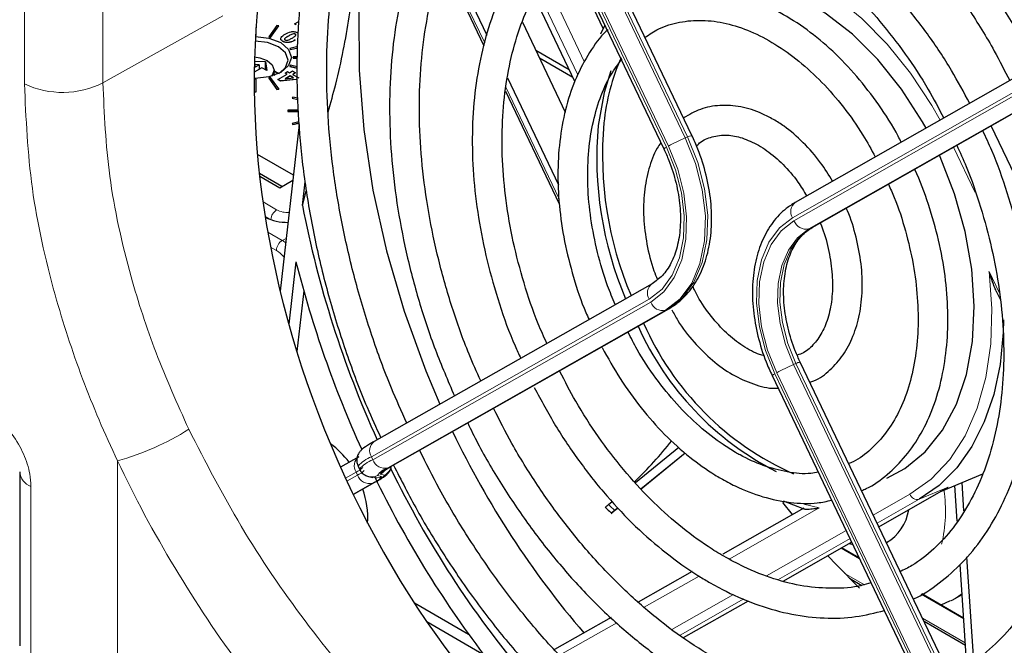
# Paper-space layout 'Blatt2' of a CAD drawing. Header units: millimetres. Extents: x 5 to 418, y 2 to 292.
# Tile 40 of 53: x 119 to 139, y 191 to 204. Entities that reach past the tile are written whole.
import ezdxf

# ---------------------------------------------------------------- set-up
doc = ezdxf.new("R2010")
doc.units = ezdxf.units.MM

psp = doc.layouts.new('Blatt2')

# ---------------------------------------------------------------- linework, layer by layer
at = {"color": 7, "linetype": 'Continuous', "lineweight": 18}
for p, q in [((119.067, 202.232), (119.067, 216.292)), ((120.649, 216.313), (120.649, 202.252)), ((128.152, 209.995), (132.382, 201.144)), ((132.429, 201.163), (128.187, 210.039)), ((127.776, 209.809), (132.006, 200.959)), ((132.044, 200.98), (127.813, 209.831)), ((127.514, 204.787), (128.341, 203.057)), ((129.55, 204.355), (130.355, 202.672)), ((130.218, 202.414), (129.399, 204.126)), ((123.068, 203.6), (120.649, 202.252)), ((124.386, 203.196), (124.386, 203.194)), ((124.523, 203.117), (124.523, 203.114)), ((140.143, 202.713), (134.545, 199.536)), ((134.574, 199.476), (140.172, 202.653)), ((140.455, 202.48), (134.875, 199.313)), ((134.922, 199.333), (140.457, 202.474)), ((128.768, 202.164), (129.841, 199.92)), ((132.429, 201.163), (132.382, 201.144)), ((138.228, 200.046), (137.791, 200.96)), ((123.875, 199.853), (124.149, 199.695)), ((123.999, 199.512), (123.92, 199.558)), ((123.972, 199.247), (124.262, 199.08)), ((134.922, 199.333), (134.875, 199.313)), ((124.262, 199.08), (124.341, 199.121)), ((124.144, 198.876), (124.028, 198.942)), ((138.508, 198.451), (138.716, 198.016)), ((131.657, 197.897), (126.06, 194.72)), ((126.088, 194.66), (131.686, 197.837)), ((131.988, 197.674), (126.39, 194.497)), ((126.421, 194.507), (132.034, 197.694)), ((132.034, 197.694), (131.988, 197.674)), ((134.611, 196.597), (134.564, 196.578)), ((134.564, 196.578), (138.794, 187.727)), ((138.853, 187.722), (134.611, 196.597)), ((134.188, 196.393), (138.418, 187.542)), ((138.456, 187.563), (134.226, 196.414)), ((120.943, 194.64), (120.943, 189.734)), ((126.06, 194.72), (126.088, 194.66)), ((125.749, 194.411), (125.537, 194.291)), ((125.565, 194.231), (125.778, 194.351)), ((125.778, 194.351), (125.749, 194.411)), ((126.179, 194.344), (126.264, 194.323)), ((126.321, 194.352), (126.236, 194.373)), ((119.198, 194.126), (119.198, 190.616)), ((126.079, 194.189), (125.69, 193.968)), ((125.708, 193.971), (126.11, 194.199)), ((137.682, 194.106), (137.099, 193.864)), ((125.708, 193.971), (125.691, 193.964)), ((125.693, 193.961), (125.708, 193.971)), ((136.172, 193.547), (136.91, 193.966)), ((137.099, 193.864), (136.25, 193.382)), ((135.081, 193.691), (133.266, 192.661)), ((134.769, 193.764), (135.081, 193.691)), ((134.018, 192.324), (135.625, 193.236)), ((135.703, 193.072), (134.246, 192.245)), ((135.896, 192.668), (135.525, 192.882)), ((132.66, 192.317), (131.558, 191.691)), ((135.588, 192.38), (135.995, 192.145)), ((132.115, 191.244), (133.355, 191.948)), ((133.566, 191.859), (132.277, 191.128)), ((137.994, 191.456), (137.135, 191.953)), ((137.164, 191.47), (138.026, 190.972)), ((131.005, 191.377), (129.851, 190.723))]:
    psp.add_line(p, q, dxfattribs=at)
at = {"color": 7, "linetype": 'Continuous', "lineweight": 25}
for p, q in [((132.518, 201.192), (128.276, 210.068)), ((127.722, 209.772), (131.952, 200.921)), ((127.568, 204.928), (128.386, 203.215)), ((130.732, 203.346), (129.988, 204.902)), ((127.497, 204.73), (128.325, 202.998)), ((130.161, 202.28), (129.339, 204.001)), ((123.734, 203.209), (123.734, 203.368)), ((124.154, 203.411), (123.989, 203.18)), ((124.026, 203.171), (124.191, 203.402)), ((124.026, 203.168), (124.191, 203.399)), ((124.191, 203.402), (124.154, 203.411)), ((124.191, 203.402), (124.191, 203.399)), ((124.511, 203.442), (124.596, 203.491)), ((124.543, 203.423), (124.511, 203.442)), ((124.511, 203.442), (124.511, 203.439)), ((124.543, 203.421), (124.511, 203.439)), ((124.543, 203.423), (124.543, 203.421)), ((129.1, 203.477), (129.966, 201.665)), ((130.68, 203.238), (130.763, 203.408)), ((123.723, 203.209), (123.734, 203.209)), ((123.723, 203.206), (123.734, 203.206)), ((123.734, 203.209), (123.734, 203.206)), ((123.989, 203.18), (123.989, 203.177)), ((123.989, 203.18), (124.026, 203.171)), ((123.989, 203.177), (124.026, 203.168)), ((124.026, 203.171), (124.026, 203.168)), ((124.526, 203.235), (124.526, 203.232)), ((124.273, 203.089), (124.273, 203.086)), ((124.574, 202.985), (124.414, 202.946)), ((140.195, 203.021), (134.6, 199.845)), ((124.414, 202.946), (124.43, 202.925)), ((124.414, 202.946), (124.414, 202.944)), ((124.414, 202.944), (124.43, 202.922)), ((124.43, 202.925), (124.574, 202.96)), ((124.43, 202.922), (124.574, 202.957)), ((124.43, 202.925), (124.43, 202.922)), ((124.48, 202.778), (124.48, 202.755)), ((124.57, 202.778), (124.48, 202.778)), ((129.37, 202.912), (130.045, 202.522)), ((123.712, 202.639), (123.7, 202.646)), ((123.7, 202.632), (123.712, 202.639)), ((123.701, 202.692), (123.924, 202.68)), ((123.712, 202.639), (123.712, 202.571)), ((123.794, 202.619), (123.712, 202.623)), ((123.712, 202.571), (123.794, 202.619)), ((123.794, 202.619), (123.794, 202.523)), ((123.924, 202.68), (123.952, 202.5)), ((123.924, 202.53), (123.924, 202.68)), ((124.43, 202.608), (124.414, 202.586)), ((124.414, 202.586), (124.414, 202.584)), ((124.414, 202.586), (124.565, 202.55)), ((124.414, 202.584), (124.564, 202.548)), ((124.565, 202.575), (124.43, 202.608)), ((124.48, 202.755), (124.569, 202.755)), ((124.48, 202.755), (124.48, 202.752)), ((124.48, 202.752), (124.569, 202.752)), ((129.445, 202.755), (130.12, 202.366)), ((123.853, 202.557), (123.697, 202.467)), ((123.952, 202.5), (123.853, 202.557)), ((123.936, 202.537), (123.912, 202.523)), ((123.941, 202.507), (123.936, 202.537)), ((124.096, 202.402), (124.096, 202.51)), ((124.19, 202.44), (124.096, 202.473)), ((124.126, 202.414), (124.096, 202.431)), ((124.096, 202.417), (124.112, 202.408)), ((124.176, 202.322), (124.36, 202.428)), ((124.322, 202.451), (124.371, 202.479)), ((124.36, 202.428), (124.322, 202.451)), ((124.322, 202.451), (124.322, 202.448)), ((124.357, 202.427), (124.322, 202.448)), ((124.421, 202.393), (124.322, 202.336)), ((124.421, 202.39), (124.328, 202.337)), ((124.371, 202.479), (124.41, 202.457)), ((124.41, 202.457), (124.471, 202.493)), ((124.49, 202.353), (124.421, 202.393)), ((124.421, 202.393), (124.421, 202.39)), ((124.486, 202.353), (124.421, 202.39)), ((124.471, 202.493), (124.532, 202.457)), ((124.532, 202.457), (124.471, 202.422)), ((124.471, 202.422), (124.593, 202.351)), ((124.532, 202.454), (124.473, 202.42)), ((124.532, 202.457), (124.532, 202.454)), ((134.939, 199.341), (140.458, 202.473)), ((123.734, 202.324), (123.697, 202.324)), ((123.734, 202.074), (123.734, 202.324)), ((124.026, 202.362), (123.989, 202.353)), ((123.989, 202.353), (124.154, 202.122)), ((123.989, 202.353), (123.989, 202.35)), ((123.989, 202.35), (124.154, 202.119)), ((124.191, 202.131), (124.026, 202.362)), ((124.229, 202.292), (124.176, 202.322)), ((124.176, 202.322), (124.176, 202.32)), ((124.229, 202.289), (124.176, 202.32)), ((124.544, 202.323), (124.229, 202.292)), ((124.544, 202.32), (124.229, 202.289)), ((124.229, 202.292), (124.229, 202.289)), ((124.322, 202.336), (124.49, 202.353)), ((124.544, 202.323), (124.544, 202.32)), ((128.799, 202.352), (129.829, 200.196)), ((123.698, 202.074), (123.734, 202.074)), ((123.698, 202.071), (123.734, 202.071)), ((123.734, 202.074), (123.734, 202.071)), ((124.154, 202.122), (124.191, 202.131)), ((124.154, 202.119), (124.191, 202.128)), ((124.154, 202.122), (124.154, 202.119)), ((124.191, 202.131), (124.191, 202.128)), ((128.76, 202.087), (129.845, 199.817)), ((124.475, 201.967), (124.459, 201.946)), ((124.459, 201.946), (124.577, 201.918)), ((124.459, 201.946), (124.459, 201.943)), ((124.459, 201.943), (124.577, 201.915)), ((124.576, 201.943), (124.475, 201.967)), ((124.376, 201.703), (124.376, 201.68)), ((124.588, 201.703), (124.376, 201.703)), ((124.376, 201.68), (124.376, 201.677)), ((124.376, 201.68), (124.589, 201.68)), ((124.376, 201.677), (124.589, 201.677)), ((124.602, 201.411), (124.221, 198.06)), ((124.599, 201.47), (124.459, 201.437)), ((124.459, 201.437), (124.475, 201.416)), ((124.459, 201.437), (124.459, 201.434)), ((124.459, 201.434), (124.475, 201.413)), ((124.475, 201.416), (124.6, 201.446)), ((124.475, 201.413), (124.6, 201.443)), ((124.475, 201.416), (124.475, 201.413)), ((140.372, 197.568), (138.546, 201.388)), ((124.486, 200.393), (123.764, 200.81)), ((124.256, 200.165), (123.802, 200.427)), ((123.808, 200.376), (124.215, 200.141)), ((124.215, 200.141), (124.474, 200.291)), ((124.668, 199.782), (124.722, 200.261)), ((124.668, 199.782), (124.747, 200.071)), ((134.922, 199.333), (134.939, 199.341)), ((124.539, 198.649), (124.395, 197.389)), ((124.695, 198.064), (124.556, 196.844)), ((131.713, 198.206), (126.115, 195.029)), ((138.65, 198.059), (138.727, 197.898)), ((126.438, 194.516), (132.051, 197.702)), ((132.051, 197.702), (132.034, 197.694)), ((138.942, 187.75), (134.7, 196.626)), ((134.134, 196.355), (138.364, 187.504)), ((131.379, 194.2), (132.254, 194.914)), ((125.804, 194.721), (125.436, 194.512)), ((131.491, 194.077), (132.38, 194.801)), ((131.493, 194.075), (132.382, 194.799)), ((125.79, 194.532), (125.819, 194.472)), ((126.438, 194.516), (126.421, 194.507)), ((118.972, 194.415), (118.972, 190.91)), ((125.999, 194.325), (126.084, 194.304)), ((137.545, 194.028), (138.381, 194.375)), ((125.725, 193.979), (126.127, 194.207)), ((126.127, 194.207), (126.11, 194.199)), ((136.283, 193.312), (137.682, 194.106)), ((137.865, 193.425), (137.818, 194.142)), ((137.999, 193.629), (137.961, 194.201)), ((125.725, 193.979), (125.708, 193.971)), ((130.836, 193.758), (130.911, 193.819)), ((130.958, 193.642), (131.026, 193.697)), ((130.959, 193.639), (131.028, 193.695)), ((134.77, 193.688), (133.137, 192.761)), ((134.542, 193.559), (134.352, 193.8)), ((134.359, 193.832), (134.775, 193.675)), ((134.356, 192.219), (135.736, 193.002)), ((135.886, 192.689), (135.539, 192.89)), ((135.693, 192.977), (135.758, 192.957)), ((138.198, 190.604), (138.059, 192.707)), ((138.057, 190.506), (137.922, 192.554)), ((132.522, 192.412), (131.437, 191.796)), ((135.693, 192.274), (135.943, 192.13)), ((137.993, 191.473), (137.148, 191.961)), ((137.775, 191.84), (137.962, 191.948)), ((126.924, 191.777), (128.018, 191.146)), ((132.346, 191.078), (133.656, 191.821)), ((137.537, 191.736), (137.727, 191.827)), ((137.744, 191.823), (137.775, 191.84)), ((130.888, 191.485), (129.748, 190.838)), ((127.176, 191.4), (128.318, 190.741)), ((137.194, 191.407), (138.029, 190.925))]:
    psp.add_line(p, q, dxfattribs=at)
at = {"color": 7, "linetype": 'Continuous', "lineweight": 25, "flags": 128}
for points in [[(126.382, 207.063), (126.329, 206.897), (126.066, 205.883), (125.891, 204.807), (125.805, 203.679), (125.809, 202.509), (125.904, 201.31), (126.088, 200.093), (126.36, 198.87), (126.716, 197.652), (127.153, 196.453), (127.438, 195.78)], [(137.234, 201.34), (137.161, 201.47), (136.74, 202.128), (136.266, 202.72), (135.75, 203.235), (135.205, 203.659), (134.641, 203.984), (134.072, 204.203), (133.51, 204.311), (132.968, 204.305), (132.458, 204.185), (132.355, 204.145)], [(123.722, 203.187), (123.994, 203.155), (124.232, 203.063), (124.391, 202.926), (124.447, 202.764), (124.391, 202.602), (124.232, 202.464), (123.994, 202.372), (123.714, 202.34), (123.697, 202.34)], [(124.207, 202.45), (124.328, 202.561), (124.379, 202.708), (124.328, 202.855), (124.184, 202.98), (123.968, 203.063), (123.717, 203.092)], [(123.704, 202.776), (123.808, 202.759), (123.959, 202.7), (124.061, 202.613), (124.096, 202.51), (124.061, 202.407), (124.043, 202.385)], [(124.096, 202.496), (124.176, 202.457), (124.197, 202.444)], [(130.884, 202.495), (130.749, 202.06), (130.628, 201.396)], [(136.444, 194.293), (136.807, 194.484), (137.22, 194.82), (137.569, 195.255), (137.848, 195.778), (138.05, 196.379), (138.171, 197.042), (138.207, 197.754), (138.158, 198.499), (138.025, 199.26), (137.811, 200.02), (137.521, 200.763), (137.505, 200.797)], [(138.799, 197.477), (138.791, 197.223), (138.727, 196.579), (138.598, 195.977), (138.408, 195.424), (138.158, 194.929), (137.854, 194.5), (137.499, 194.143), (137.099, 193.864)], [(135.894, 192.077), (135.428, 192.546), (135.256, 192.729)]]:
    psp.add_lwpolyline(points, dxfattribs=at)
at = {"color": 7, "linetype": 'Continuous', "lineweight": 18, "flags": 128}
for points in [[(137.52, 201.502), (137.351, 201.8), (136.925, 202.447), (136.453, 203.035), (135.943, 203.552), (135.404, 203.989), (134.847, 204.338), (134.281, 204.592), (133.718, 204.748)], [(132.382, 201.144), (132.589, 200.628), (132.726, 200.097), (132.788, 199.571), (132.772, 199.07), (132.679, 198.614), (132.513, 198.219), (132.279, 197.902), (131.988, 197.674)], [(132.034, 197.694), (132.326, 197.921), (132.559, 198.239), (132.726, 198.633), (132.819, 199.089), (132.835, 199.59), (132.773, 200.116), (132.636, 200.647), (132.429, 201.163)], [(132.006, 200.959), (132.188, 200.503), (132.309, 200.035), (132.364, 199.571), (132.35, 199.129), (132.268, 198.726), (132.121, 198.378), (131.915, 198.098), (131.657, 197.897)], [(131.686, 197.837), (131.95, 198.043), (132.162, 198.331), (132.313, 198.688), (132.397, 199.101), (132.411, 199.555), (132.355, 200.032), (132.231, 200.513), (132.044, 200.98)], [(134.545, 199.536), (134.281, 199.33), (134.07, 199.042), (133.919, 198.685), (133.835, 198.271), (133.82, 197.818), (133.876, 197.341), (134, 196.86), (134.188, 196.393)], [(134.226, 196.414), (134.043, 196.869), (133.922, 197.338), (133.868, 197.802), (133.882, 198.244), (133.964, 198.647), (134.111, 198.995), (134.317, 199.275), (134.574, 199.476)], [(134.875, 199.313), (134.646, 199.134), (134.461, 198.884), (134.33, 198.573), (134.257, 198.213), (134.244, 197.818), (134.293, 197.403), (134.401, 196.985), (134.564, 196.578)], [(134.611, 196.597), (134.448, 197.004), (134.34, 197.423), (134.291, 197.837), (134.304, 198.232), (134.377, 198.592), (134.508, 198.903), (134.692, 199.153), (134.922, 199.333)], [(136.91, 193.966), (137.337, 194.27), (137.711, 194.666), (138.022, 195.145), (138.267, 195.7), (138.441, 196.32), (138.54, 196.994), (138.562, 197.708), (138.508, 198.451)], [(137.775, 191.84), (137.859, 191.893), (137.961, 191.97)]]:
    psp.add_lwpolyline(points, dxfattribs=at)
at = {"color": 7, "linetype": 'Continuous', "lineweight": 25}
for centre, radius, start, end in [((135.068, 201.014), 4.345, 156.3313, 174.3144), ((137.859, 200.749), 7.26, 174.8814, 203.0694), ((137.972, 200.797), 7.257, 174.8783, 202.9549), ((145.511, 203.84), 21.235, 191.0166, 204.4135), ((124.361, 200.413), 0.97, 243.0055, 270.9821), ((146.148, 204.097), 22.285, 194.1496, 204.4616), ((136.965, 199.831), 6.063, 204.1441, 243.0285), ((136.979, 199.803), 5.939, 203.7325, 246.0086), ((144.301, 203.177), 18.411, 205.5762, 220.6884), ((125.516, 200.293), 8.43, 313.9028, 321.4718), ((124.345, 193.703), 1.555, 35.6879, 55.1412), ((144.617, 203.306), 20.198, 205.9194, 220.0042), ((145.325, 203.643), 21.347, 205.8735, 217.187), ((124.196, 193.483), 1.789, 356.9125, 19.1634), ((135.965, 193.796), 0.932, 300.4032, 351.2104)]:
    psp.add_arc(centre, radius, start, end, dxfattribs=at)
at = {"color": 7, "linetype": 'Continuous', "lineweight": 18}
for centre, radius, start, end in [((119.837, 203.874), 1.814, 244.8818, 296.598), ((132.547, 200.949), 0.245, 96.9849, 118.9633), ((133.778, 197.825), 3.6, 112.8066, 118.7956), ((132.055, 200.83), 0.138, 111.0686, 138.612), ((134.741, 199.661), 0.232, 127.2474, 212.5592), ((124.289, 199.478), 0.258, 122.7413, 175.1483), ((124.375, 200.127), 0.487, 242.4291, 272.9795), ((134.815, 199.562), 0.256, 199.6371, 283.6686), ((124.4, 198.864), 0.256, 122.6055, 177.3945), ((131.853, 198.022), 0.232, 127.2474, 212.5592), ((131.927, 197.923), 0.256, 199.6371, 283.6686), ((134.716, 196.424), 0.203, 94.6747, 121.2735), ((135.96, 193.26), 3.6, 112.8066, 118.7956), ((134.237, 196.264), 0.138, 111.0686, 138.612), ((119.528, 199.779), 5.33, 285.3953, 302.331), ((126.255, 194.844), 0.232, 127.2474, 212.5592), ((125.944, 194.536), 0.232, 127.2474, 212.5592), ((126.308, 194.076), 0.69, 111.075, 138.6012), ((126.336, 194.016), 0.69, 111.0737, 138.6033), ((126.329, 194.746), 0.256, 199.6371, 283.6686), ((125.625, 194.733), 0.345, 291.0686, 318.612), ((125.6, 194.761), 0.447, 293.477, 314.3606), ((126.51, 194.109), 0.406, 107.2672, 144.6853), ((126.526, 194.168), 0.355, 107.2672, 144.6853), ((126.12, 194.613), 0.267, 295.8174, 321.0343), ((126.204, 194.593), 0.267, 295.8436, 346.5882), ((119.308, 194.444), 0.337, 184.6648, 250.9755), ((126.019, 194.437), 0.256, 199.6371, 283.6686), ((126.064, 194.582), 0.265, 255.5979, 295.8263), ((125.974, 194.528), 0.355, 287.2672, 324.6853), ((126.148, 194.561), 0.265, 255.9611, 295.8262), ((125.989, 194.587), 0.406, 287.2672, 324.6853), ((134.894, 193.62), 2.734, 346.1031, 9.0251), ((137.061, 194.02), 0.16, 199.6371, 283.6686)]:
    psp.add_arc(centre, radius, start, end, dxfattribs=at)
at = {"color": 7, "linetype": 'Continuous', "lineweight": 25}
for centre, major_axis, start_param, end_param in [((132.648, 198.195), (-5.084, 12.639), 4.222886, 5.739269), ((133.241, 198.518), (-5.017, 12.472), 0.077873, 3.215651)]:
    psp.add_ellipse(centre, major_axis=major_axis, ratio=0.65101, start_param=start_param, end_param=end_param, dxfattribs=at)
at = {"color": 7, "linetype": 'Continuous', "lineweight": 18}
for centre, major_axis, ratio, start_param, end_param in [((124.262, 198.535), (-0.327, 0.581), 0.569789, 5.353716, 5.503564), ((124.144, 198.467), (-0.251, 0.433), 0.577381, 5.044294, 5.496497), ((136.244, 199.881), (-9.045, 9.076), 0.636765, 1.611327, 1.624477)]:
    psp.add_ellipse(centre, major_axis=major_axis, ratio=ratio, start_param=start_param, end_param=end_param, dxfattribs=at)
at = {"color": 7, "linetype": 'Continuous', "lineweight": 25}
for points, knots in [([(127.639, 210.013), (127.547, 209.948), (127.244, 209.733), (126.784, 209.273), (126.263, 208.641), (125.808, 207.924), (125.417, 207.133), (125.096, 206.273), (124.846, 205.353), (124.671, 204.379), (124.57, 203.361), (124.546, 202.306), (124.598, 201.223), (124.726, 200.123), (124.928, 199.012), (125.202, 197.902), (125.549, 196.801), (125.897, 195.864), (126.153, 195.309), (126.248, 195.105)], [0, 0, 0, 0, 0.026735, 0.088474, 0.150382, 0.212487, 0.274781, 0.337227, 0.399781, 0.462402, 0.525057, 0.587722, 0.650381, 0.713028, 0.775663, 0.838286, 0.900902, 0.963513, 1, 1, 1, 1]), ([(126.771, 195.401), (126.665, 195.635), (126.404, 196.212), (126.059, 197.163), (125.732, 198.238), (125.477, 199.321), (125.292, 200.4), (125.182, 201.465), (125.145, 202.509), (125.183, 203.521), (125.294, 204.493), (125.478, 205.416), (125.732, 206.283), (126.054, 207.085), (126.44, 207.818), (126.89, 208.472), (127.366, 209.024), (127.716, 209.314), (127.877, 209.447)], [0, 0, 0, 0, 0.0438408, 0.1082603, 0.1726737, 0.237075, 0.301459, 0.3658213, 0.4301589, 0.494471, 0.5587605, 0.6230361, 0.6873097, 0.7516038, 0.8159561, 0.8804183, 0.9450535, 1, 1, 1, 1]), ([(139.448, 202.597), (139.44, 202.614), (139.285, 202.942), (138.929, 203.548), (138.381, 204.4), (137.778, 205.192), (137.134, 205.921), (136.453, 206.577), (135.744, 207.155), (135.013, 207.646), (134.267, 208.047), (133.514, 208.352), (132.762, 208.557), (132.021, 208.661), (131.298, 208.661), (130.6, 208.561), (129.942, 208.352), (129.495, 208.16), (129.284, 208.014), (129.264, 207.999)], [0, 0, 0, 0, 0.00359, 0.069749, 0.135925, 0.202126, 0.268358, 0.334625, 0.400927, 0.467255, 0.533579, 0.599855, 0.666016, 0.731981, 0.797673, 0.863048, 0.928132, 0.993033, 1, 1, 1, 1]), ([(129.525, 207.453), (129.557, 207.475), (129.764, 207.623), (130.191, 207.805), (130.804, 207.991), (131.455, 208.069), (132.131, 208.049), (132.826, 207.927), (133.529, 207.708), (134.236, 207.393), (134.936, 206.985), (135.625, 206.489), (136.293, 205.911), (136.933, 205.255), (137.539, 204.53), (138.101, 203.742), (138.566, 202.995), (138.819, 202.498), (138.92, 202.297)], [0, 0, 0, 0, 0.012152, 0.080248, 0.14862, 0.216957, 0.285002, 0.352661, 0.419971, 0.487026, 0.553923, 0.62074, 0.68753, 0.754315, 0.821114, 0.887933, 0.954773, 1, 1, 1, 1]), ([(128.742, 207.638), (128.568, 207.486), (128.218, 207.18), (127.761, 206.61), (127.359, 205.963), (127.025, 205.241), (126.761, 204.453), (126.569, 203.607), (126.453, 202.712), (126.413, 201.778), (126.449, 200.815), (126.562, 199.833), (126.748, 198.842), (127.008, 197.853), (127.331, 196.881), (127.6, 196.256), (127.732, 195.947)], [0, 0, 0, 0, 0.069008, 0.139879, 0.211062, 0.282543, 0.354259, 0.426132, 0.498093, 0.57009, 0.642085, 0.714063, 0.786023, 0.857965, 0.929897, 1, 1, 1, 1]), ([(128.263, 196.248), (128.182, 196.428), (127.963, 196.912), (127.677, 197.729), (127.402, 198.684), (127.201, 199.643), (127.071, 200.593), (127.016, 201.525), (127.034, 202.427), (127.126, 203.29), (127.29, 204.105), (127.523, 204.862), (127.823, 205.553), (128.187, 206.17), (128.581, 206.686), (128.877, 206.952), (129.011, 207.074)], [0, 0, 0, 0, 0.044057, 0.118628, 0.193186, 0.267722, 0.342225, 0.416688, 0.491107, 0.565486, 0.639838, 0.714185, 0.788569, 0.863063, 0.937774, 1, 1, 1, 1]), ([(125.187, 201.669), (125.24, 201.855), (125.423, 202.5), (125.623, 203.587), (125.813, 204.929), (125.898, 205.952), (125.894, 206.51), (125.893, 206.645)], [0, 0, 0, 0, 0.107022, 0.372432, 0.639688, 0.91294, 1, 1, 1, 1]), ([(138.115, 201.84), (137.996, 202.062), (137.736, 202.55), (137.268, 203.248), (136.732, 203.934), (136.152, 204.551), (135.54, 205.093), (134.901, 205.552), (134.246, 205.922), (133.581, 206.195), (132.918, 206.369), (132.265, 206.44), (131.632, 206.408), (131.033, 206.268), (130.576, 206.094), (130.339, 205.936), (130.272, 205.891)], [0, 0, 0, 0, 0.063466, 0.139351, 0.215281, 0.291268, 0.367317, 0.443423, 0.519549, 0.595612, 0.671491, 0.747032, 0.822093, 0.896626, 0.970742, 1, 1, 1, 1]), ([(130.529, 205.352), (130.547, 205.366), (130.714, 205.493), (131.074, 205.645), (131.605, 205.797), (132.174, 205.841), (132.767, 205.786), (133.373, 205.631), (133.985, 205.38), (134.593, 205.036), (135.19, 204.604), (135.765, 204.089), (136.313, 203.5), (136.821, 202.842), (137.253, 202.188), (137.489, 201.738), (137.591, 201.543)], [0, 0, 0, 0, 0.009606, 0.088265, 0.16748, 0.246613, 0.325159, 0.403021, 0.480346, 0.557343, 0.634181, 0.710968, 0.78775, 0.864559, 0.941403, 1, 1, 1, 1]), ([(129.759, 205.51), (129.67, 205.434), (129.425, 205.222), (129.085, 204.781), (128.74, 204.202), (128.465, 203.547), (128.262, 202.829), (128.133, 202.059), (128.08, 201.246), (128.104, 200.402), (128.205, 199.539), (128.379, 198.668), (128.629, 197.803), (128.861, 197.144), (129.029, 196.788), (129.068, 196.705)], [0, 0, 0, 0, 0.046457, 0.12946, 0.21298, 0.297003, 0.381404, 0.466037, 0.550778, 0.635539, 0.720278, 0.804988, 0.889671, 0.974341, 1, 1, 1, 1]), ([(129.594, 197.004), (129.534, 197.136), (129.356, 197.532), (129.126, 198.221), (128.906, 199.052), (128.761, 199.883), (128.688, 200.699), (128.689, 201.489), (128.763, 202.241), (128.908, 202.943), (129.121, 203.587), (129.401, 204.159), (129.703, 204.619), (129.933, 204.848), (130.029, 204.945)], [0, 0, 0, 0, 0.0445555, 0.1338436, 0.2231051, 0.3123173, 0.401462, 0.4905271, 0.5795128, 0.6684419, 0.7573588, 0.8463529, 0.9355923, 1, 1, 1, 1]), ([(136.735, 201.057), (136.715, 201.098), (136.585, 201.364), (136.286, 201.815), (135.846, 202.394), (135.359, 202.902), (134.84, 203.334), (134.296, 203.68), (133.739, 203.932), (133.179, 204.083), (132.63, 204.13), (132.105, 204.069), (131.653, 203.93), (131.4, 203.772), (131.293, 203.704)], [0, 0, 0, 0, 0.016638, 0.108721, 0.200891, 0.293185, 0.38562, 0.478172, 0.570694, 0.662917, 0.754464, 0.844996, 0.934485, 1, 1, 1, 1]), ([(131.572, 203.17), (131.663, 203.23), (131.877, 203.373), (132.264, 203.488), (132.72, 203.529), (133.202, 203.465), (133.697, 203.303), (134.191, 203.046), (134.676, 202.701), (135.142, 202.274), (135.575, 201.773), (135.939, 201.265), (136.131, 200.91), (136.212, 200.76)], [0, 0, 0, 0, 0.0714975, 0.1696166, 0.2682157, 0.3654624, 0.4611262, 0.5557497, 0.6498879, 0.7438826, 0.8378638, 0.9319065, 1, 1, 1, 1]), ([(124.273, 203.089), (124.258, 203.1), (124.236, 203.117), (124.231, 203.146), (124.244, 203.187), (124.287, 203.213), (124.321, 203.234)], [0, 0, 0, 0, 0.249123, 0.374778, 0.500308, 1, 1, 1, 1]), ([(124.386, 203.196), (124.366, 203.185), (124.337, 203.167), (124.309, 203.143), (124.306, 203.126), (124.315, 203.119), (124.319, 203.116)], [0, 0, 0, 0, 0.502031, 0.751264, 0.875969, 1, 1, 1, 1]), ([(124.386, 203.194), (124.367, 203.182), (124.339, 203.165), (124.309, 203.144), (124.309, 203.135), (124.309, 203.135)], [0, 0, 0, 0, 0.663739, 0.993252, 1, 1, 1, 1]), ([(124.321, 203.234), (124.357, 203.254), (124.402, 203.279), (124.474, 203.286), (124.523, 203.283), (124.552, 203.27), (124.571, 203.262)], [0, 0, 0, 0, 0.4997, 0.625239, 0.750888, 1, 1, 1, 1]), ([(124.526, 203.235), (124.52, 203.237), (124.508, 203.242), (124.478, 203.241), (124.436, 203.225), (124.406, 203.208), (124.386, 203.196)], [0, 0, 0, 0, 0.124043, 0.248741, 0.497969, 1, 1, 1, 1]), ([(124.526, 203.232), (124.52, 203.235), (124.508, 203.24), (124.478, 203.238), (124.436, 203.222), (124.406, 203.205), (124.386, 203.194)], [0, 0, 0, 0, 0.124043, 0.248741, 0.497969, 1, 1, 1, 1]), ([(124.459, 203.154), (124.479, 203.166), (124.508, 203.183), (124.536, 203.208), (124.538, 203.225), (124.53, 203.232), (124.526, 203.235)], [0, 0, 0, 0, 0.502065, 0.751302, 0.876019, 1, 1, 1, 1]), ([(124.535, 203.21), (124.536, 203.214), (124.538, 203.222), (124.53, 203.229), (124.526, 203.232)], [0, 0, 0, 0, 0.487492, 1, 1, 1, 1]), ([(130.826, 203.326), (130.813, 203.315), (130.669, 203.189), (130.448, 202.869), (130.175, 202.37), (129.978, 201.793), (129.853, 201.163), (129.804, 200.487), (129.834, 199.781), (129.939, 199.058), (130.123, 198.337), (130.295, 197.807), (130.423, 197.534), (130.445, 197.487)], [0, 0, 0, 0, 0.010171, 0.115231, 0.221359, 0.328525, 0.436409, 0.544658, 0.653006, 0.761319, 0.869576, 0.977798, 1, 1, 1, 1]), ([(124.273, 203.086), (124.257, 203.098), (124.238, 203.111), (124.235, 203.128), (124.235, 203.13)], [0, 0, 0, 0, 0.831427, 1, 1, 1, 1]), ([(124.523, 203.117), (124.487, 203.097), (124.442, 203.072), (124.37, 203.065), (124.322, 203.068), (124.293, 203.081), (124.273, 203.089)], [0, 0, 0, 0, 0.499665, 0.625209, 0.750865, 1, 1, 1, 1]), ([(124.523, 203.114), (124.487, 203.094), (124.442, 203.069), (124.37, 203.062), (124.322, 203.065), (124.293, 203.078), (124.273, 203.086)], [0, 0, 0, 0, 0.499665, 0.625209, 0.750865, 1, 1, 1, 1]), ([(124.319, 203.116), (124.325, 203.113), (124.337, 203.108), (124.366, 203.11), (124.408, 203.126), (124.439, 203.143), (124.459, 203.154)], [0, 0, 0, 0, 0.123975, 0.24873, 0.497985, 1, 1, 1, 1]), ([(130.973, 197.786), (130.919, 197.912), (130.773, 198.255), (130.606, 198.839), (130.47, 199.517), (130.409, 200.182), (130.421, 200.818), (130.504, 201.412), (130.657, 201.948), (130.857, 202.4), (131.031, 202.632), (131.11, 202.739)], [0, 0, 0, 0, 0.068722, 0.187832, 0.30684, 0.425686, 0.544332, 0.662777, 0.781112, 0.89949, 1, 1, 1, 1]), ([(137.984, 189.755), (137.989, 189.758), (138.205, 189.851), (138.592, 190.122), (139.132, 190.573), (139.61, 191.121), (140.029, 191.748), (140.382, 192.45), (140.666, 193.221), (140.877, 194.052), (141.014, 194.934), (141.075, 195.859), (141.06, 196.814), (140.968, 197.792), (140.802, 198.782), (140.563, 199.773), (140.249, 200.754), (139.962, 201.516), (139.76, 201.936), (139.707, 202.047)], [0, 0, 0, 0, 0.00177, 0.065819, 0.129913, 0.1942, 0.258762, 0.323603, 0.388676, 0.453911, 0.519242, 0.584616, 0.649996, 0.715364, 0.780715, 0.846049, 0.911371, 0.976688, 1, 1, 1, 1]), ([(134.158, 201.516), (134.083, 201.556), (133.869, 201.671), (133.505, 201.784), (133.083, 201.814), (132.685, 201.741), (132.459, 201.61), (132.349, 201.545)], [0, 0, 0, 0, 0.122171, 0.348989, 0.573568, 0.792469, 1, 1, 1, 1]), ([(139.184, 201.75), (139.282, 201.533), (139.518, 201.011), (139.819, 200.155), (140.092, 199.2), (140.293, 198.242), (140.422, 197.292), (140.476, 196.36), (140.457, 195.458), (140.364, 194.595), (140.2, 193.782), (139.965, 193.026), (139.665, 192.335), (139.301, 191.718), (138.878, 191.177), (138.398, 190.728), (138.009, 190.437), (137.769, 190.327), (137.721, 190.305)], [0, 0, 0, 0, 0.047745, 0.114528, 0.181301, 0.248052, 0.314775, 0.381461, 0.448109, 0.514721, 0.581308, 0.647891, 0.714508, 0.781225, 0.848136, 0.915353, 0.982965, 1, 1, 1, 1]), ([(135.352, 200.272), (135.274, 200.399), (135.099, 200.684), (134.766, 201.059), (134.44, 201.342), (134.23, 201.471), (134.158, 201.516)], [0, 0, 0, 0, 0.240934, 0.540744, 0.841764, 1, 1, 1, 1]), ([(132.051, 197.702), (132.114, 197.741), (132.283, 197.849), (132.515, 198.096), (132.723, 198.454), (132.861, 198.879), (132.924, 199.356), (132.909, 199.869), (132.815, 200.396), (132.676, 200.842), (132.559, 201.1), (132.518, 201.192)], [0, 0, 0, 0, 0.069121, 0.187674, 0.307538, 0.430004, 0.554488, 0.679879, 0.805361, 0.930777, 1, 1, 1, 1]), ([(132.609, 200.98), (132.63, 201.002), (132.722, 201.096), (132.925, 201.177), (133.21, 201.214), (133.53, 201.16), (133.748, 201.051), (133.858, 200.996)], [0, 0, 0, 0, 0.069603, 0.30682, 0.557216, 0.774931, 1, 1, 1, 1]), ([(136.979, 191.856), (136.98, 191.857), (137.168, 191.932), (137.505, 192.172), (137.976, 192.576), (138.384, 193.077), (138.731, 193.655), (139.011, 194.305), (139.219, 195.018), (139.353, 195.786), (139.411, 196.596), (139.392, 197.438), (139.296, 198.3), (139.126, 199.171), (138.881, 200.037), (138.631, 200.75), (138.44, 201.158), (138.377, 201.292)], [0, 0, 0, 0, 0.000252, 0.073012, 0.145814, 0.218927, 0.292492, 0.366504, 0.440858, 0.515424, 0.590091, 0.664781, 0.739453, 0.814098, 0.888719, 0.963328, 1, 1, 1, 1]), ([(131.892, 201.047), (131.866, 201.01), (131.758, 200.859), (131.641, 200.524), (131.546, 200.056), (131.533, 199.54), (131.601, 199.005), (131.7, 198.581), (131.797, 198.351), (131.821, 198.293)], [0, 0, 0, 0, 0.055781, 0.228595, 0.404829, 0.582942, 0.761525, 0.940023, 1, 1, 1, 1]), ([(133.858, 200.996), (133.915, 200.961), (134.083, 200.857), (134.356, 200.618), (134.631, 200.306), (134.771, 200.071), (134.829, 199.975)], [0, 0, 0, 0, 0.159912, 0.472823, 0.786357, 1, 1, 1, 1]), ([(137.853, 200.995), (137.918, 200.853), (138.104, 200.448), (138.343, 199.751), (138.568, 198.92), (138.72, 198.088), (138.8, 197.27), (138.806, 196.477), (138.739, 195.722), (138.6, 195.014), (138.392, 194.366), (138.119, 193.784), (137.787, 193.277), (137.396, 192.855), (137.034, 192.561), (136.788, 192.444), (136.706, 192.404)], [0, 0, 0, 0, 0.041177, 0.117835, 0.194473, 0.27107, 0.34761, 0.424082, 0.500486, 0.576838, 0.653176, 0.72957, 0.806159, 0.883144, 0.96075, 1, 1, 1, 1]), ([(131.952, 200.921), (131.986, 200.845), (132.087, 200.622), (132.208, 200.234), (132.286, 199.772), (132.292, 199.334), (132.229, 198.94), (132.103, 198.611), (131.93, 198.357), (131.785, 198.256), (131.713, 198.206)], [0, 0, 0, 0, 0.0692692, 0.2034341, 0.3374923, 0.4709807, 0.6037864, 0.7362284, 0.8691204, 1, 1, 1, 1]), ([(135.935, 194.042), (135.967, 194.054), (136.156, 194.128), (136.461, 194.358), (136.836, 194.728), (137.147, 195.187), (137.392, 195.717), (137.566, 196.313), (137.664, 196.961), (137.686, 197.648), (137.63, 198.361), (137.5, 199.086), (137.29, 199.804), (137.121, 200.285), (137.008, 200.512), (137.007, 200.514)], [0, 0, 0, 0, 0.017401, 0.104444, 0.191587, 0.279424, 0.368182, 0.457729, 0.547768, 0.638028, 0.728315, 0.818562, 0.908765, 0.998949, 1, 1, 1, 1]), ([(136.475, 200.213), (136.516, 200.123), (136.656, 199.819), (136.828, 199.274), (136.987, 198.596), (137.071, 197.925), (137.083, 197.278), (137.022, 196.669), (136.892, 196.112), (136.696, 195.619), (136.441, 195.198), (136.129, 194.864), (135.871, 194.659), (135.707, 194.595), (135.676, 194.583)], [0, 0, 0, 0, 0.039078, 0.13304, 0.226942, 0.320731, 0.414369, 0.507844, 0.601198, 0.694537, 0.788106, 0.882385, 0.978021, 1, 1, 1, 1]), ([(134.6, 199.845), (134.538, 199.806), (134.368, 199.699), (134.136, 199.451), (133.928, 199.093), (133.791, 198.669), (133.728, 198.191), (133.743, 197.678), (133.836, 197.151), (133.976, 196.705), (134.092, 196.447), (134.134, 196.355)], [0, 0, 0, 0, 0.069121, 0.187674, 0.307538, 0.430004, 0.554488, 0.679879, 0.805361, 0.930777, 1, 1, 1, 1]), ([(134.893, 196.222), (134.921, 196.231), (135.073, 196.279), (135.307, 196.462), (135.576, 196.762), (135.776, 197.143), (135.907, 197.586), (135.961, 198.08), (135.939, 198.609), (135.832, 199.146), (135.723, 199.527), (135.634, 199.713), (135.625, 199.73)], [0, 0, 0, 0, 0.026291, 0.142175, 0.257938, 0.375615, 0.495916, 0.618109, 0.741106, 0.864146, 0.987117, 1, 1, 1, 1]), ([(135.099, 199.432), (135.106, 199.418), (135.182, 199.254), (135.27, 198.916), (135.351, 198.444), (135.355, 197.993), (135.291, 197.59), (135.164, 197.248), (134.985, 196.988), (134.809, 196.826), (134.681, 196.783), (134.638, 196.769)], [0, 0, 0, 0, 0.012086, 0.14431, 0.276222, 0.40755, 0.538195, 0.66847, 0.79916, 0.932681, 1, 1, 1, 1]), ([(134.7, 196.626), (134.665, 196.702), (134.565, 196.925), (134.443, 197.314), (134.365, 197.775), (134.359, 198.214), (134.422, 198.607), (134.548, 198.936), (134.722, 199.19), (134.867, 199.291), (134.939, 199.341)], [0, 0, 0, 0, 0.069269, 0.203434, 0.337492, 0.470981, 0.603786, 0.736228, 0.86912, 1, 1, 1, 1]), ([(138.651, 198.06), (138.644, 198.074), (138.622, 198.118), (138.58, 198.227), (138.541, 198.342), (138.514, 198.429), (138.508, 198.45), (138.508, 198.451)], [0, 0, 0, 0, 0.120614, 0.358838, 0.842396, 0.99486, 1, 1, 1, 1]), ([(133.973, 196.759), (133.943, 196.766), (133.806, 196.795), (133.543, 196.944), (133.21, 197.201), (132.902, 197.544), (132.671, 197.869), (132.567, 198.089), (132.534, 198.159)], [0, 0, 0, 0, 0.060599, 0.274058, 0.483942, 0.693181, 0.902598, 1, 1, 1, 1]), ([(132.112, 197.679), (132.151, 197.606), (132.279, 197.37), (132.555, 197.021), (132.925, 196.651), (133.332, 196.362), (133.757, 196.178), (134.071, 196.092), (134.232, 196.103), (134.254, 196.105)], [0, 0, 0, 0, 0.078785, 0.256788, 0.435421, 0.61481, 0.794512, 0.972902, 1, 1, 1, 1]), ([(133.396, 194.809), (133.312, 194.86), (133.065, 195.009), (132.664, 195.324), (132.207, 195.774), (131.786, 196.297), (131.455, 196.789), (131.289, 197.117), (131.229, 197.235)], [0, 0, 0, 0, 0.101848, 0.298517, 0.495328, 0.692174, 0.889167, 1, 1, 1, 1]), ([(130.708, 196.922), (130.825, 196.711), (131.063, 196.281), (131.49, 195.694), (131.961, 195.16), (132.462, 194.71), (132.846, 194.436), (133.057, 194.312), (133.096, 194.289)], [0, 0, 0, 0, 0.188239, 0.383128, 0.578255, 0.773674, 0.958603, 1, 1, 1, 1]), ([(133.158, 192.717), (133.053, 192.78), (132.748, 192.964), (132.249, 193.336), (131.675, 193.857), (131.131, 194.453), (130.627, 195.116), (130.195, 195.78), (129.96, 196.238), (129.856, 196.439)], [0, 0, 0, 0, 0.082512, 0.241038, 0.39963, 0.558217, 0.716861, 0.875579, 1, 1, 1, 1]), ([(129.341, 196.117), (129.48, 195.857), (129.763, 195.333), (130.257, 194.601), (130.797, 193.92), (131.378, 193.307), (131.993, 192.771), (132.492, 192.415), (132.784, 192.242), (132.858, 192.198)], [0, 0, 0, 0, 0.154947, 0.312902, 0.470951, 0.629119, 0.787418, 0.945831, 1, 1, 1, 1]), ([(132.928, 190.698), (132.807, 190.771), (132.453, 190.982), (131.875, 191.401), (131.207, 191.978), (130.567, 192.633), (129.96, 193.357), (129.397, 194.144), (128.911, 194.925), (128.64, 195.46), (128.52, 195.697)], [0, 0, 0, 0, 0.071231, 0.207728, 0.344262, 0.480788, 0.617341, 0.753936, 0.890573, 1, 1, 1, 1]), ([(128, 195.402), (128.065, 195.267), (128.28, 194.822), (128.707, 194.109), (129.272, 193.273), (129.887, 192.497), (130.541, 191.787), (131.23, 191.153), (131.928, 190.608), (132.401, 190.318), (132.628, 190.178)], [0, 0, 0, 0, 0.05921, 0.194916, 0.330661, 0.466461, 0.602327, 0.738267, 0.874275, 1, 1, 1, 1]), ([(126.115, 195.029), (126.081, 195.01), (125.98, 194.951), (125.907, 194.904), (125.836, 194.84), (125.793, 194.78), (125.764, 194.7), (125.759, 194.611), (125.783, 194.558), (125.793, 194.534)], [0, 0, 0, 0, 0.177089, 0.541367, 0.649973, 0.735229, 0.823586, 0.921972, 1, 1, 1, 1]), ([(132.671, 188.433), (132.533, 188.516), (132.132, 188.754), (131.477, 189.218), (130.715, 189.85), (129.98, 190.561), (129.277, 191.345), (128.612, 192.195), (127.993, 193.104), (127.46, 193.991), (127.16, 194.589), (127.029, 194.851)], [0, 0, 0, 0, 0.062934, 0.183318, 0.303726, 0.424126, 0.544538, 0.664975, 0.78544, 0.905931, 1, 1, 1, 1]), ([(135.064, 194.409), (135.015, 194.4), (134.818, 194.364), (134.444, 194.404), (133.964, 194.528), (133.611, 194.687), (133.426, 194.791), (133.396, 194.809)], [0, 0, 0, 0, 0.098956, 0.3919725, 0.6800718, 0.9468654, 1, 1, 1, 1]), ([(125.822, 194.474), (125.824, 194.467), (125.837, 194.427), (125.888, 194.378), (125.95, 194.34), (125.987, 194.329), (125.999, 194.325)], [0, 0, 0, 0, 0.0986946, 0.4998372, 0.8255897, 1, 1, 1, 1]), ([(126.127, 194.207), (126.16, 194.227), (126.262, 194.286), (126.335, 194.332), (126.404, 194.398), (126.443, 194.446), (126.455, 194.484), (126.459, 194.498)], [0, 0, 0, 0, 0.22721, 0.694587, 0.833932, 0.943318, 1, 1, 1, 1]), ([(126.306, 194.435), (126.307, 194.435), (126.308, 194.436), (126.344, 194.461), (126.401, 194.495), (126.438, 194.516)], [0, 0, 0, 0, 0.145593, 0.461376, 1, 1, 1, 1]), ([(126.504, 194.554), (126.66, 194.248), (126.991, 193.598), (127.567, 192.658), (128.209, 191.73), (128.899, 190.862), (129.629, 190.061), (130.393, 189.333), (131.186, 188.685), (131.85, 188.223), (132.248, 187.987), (132.371, 187.914)], [0, 0, 0, 0, 0.106883, 0.226748, 0.346639, 0.466565, 0.586533, 0.706544, 0.826599, 0.946684, 1, 1, 1, 1]), ([(133.096, 194.289), (133.193, 194.236), (133.473, 194.082), (133.946, 193.901), (134.501, 193.788), (134.97, 193.767), (135.237, 193.825), (135.333, 193.846)], [0, 0, 0, 0, 0.13083, 0.37651, 0.621494, 0.864328, 1, 1, 1, 1]), ([(130.77, 193.704), (130.781, 193.693), (130.826, 193.65), (130.872, 193.607), (130.906, 193.575)], [0, 0, 0, 0, 0.250012, 1, 1, 1, 1]), ([(130.771, 193.703), (130.771, 193.703), (130.771, 193.703), (130.774, 193.706), (130.78, 193.711), (130.79, 193.719), (130.798, 193.726), (130.809, 193.736), (130.822, 193.746), (130.832, 193.755), (130.836, 193.758)], [0, 0, 0, 0, 0.079023, 0.195947, 0.422554, 0.53757, 0.654253, 0.740024, 0.91285, 1, 1, 1, 1]), ([(134.774, 193.673), (134.776, 193.672), (134.784, 193.669), (134.811, 193.668), (134.854, 193.667), (134.93, 193.672), (135.007, 193.68), (135.066, 193.688), (135.08, 193.691), (135.081, 193.691)], [0, 0, 0, 0, 0.047187, 0.158192, 0.336498, 0.51624, 0.881087, 0.996122, 1, 1, 1, 1]), ([(130.958, 193.642), (130.941, 193.628), (130.907, 193.6), (130.889, 193.584), (130.899, 193.591), (130.928, 193.614), (130.953, 193.634), (130.959, 193.639)], [0, 0, 0, 0, 0.232682, 0.465427, 0.696788, 0.92756, 1, 1, 1, 1]), ([(136.128, 192.183), (136.062, 192.163), (135.821, 192.087), (135.369, 192.059), (134.78, 192.1), (134.174, 192.248), (133.63, 192.459), (133.292, 192.644), (133.158, 192.717)], [0, 0, 0, 0, 0.0746888, 0.2758273, 0.4755409, 0.673504, 0.870058, 1, 1, 1, 1]), ([(132.858, 192.198), (132.974, 192.134), (133.307, 191.949), (133.868, 191.716), (134.531, 191.534), (135.185, 191.459), (135.813, 191.478), (136.204, 191.577), (136.395, 191.625)], [0, 0, 0, 0, 0.097243, 0.280561, 0.463647, 0.645942, 0.827097, 1, 1, 1, 1]), ([(133.364, 185.676), (133.444, 185.652), (133.84, 185.533), (134.755, 185.339), (136.095, 185.291), (137.542, 185.598), (138.865, 186.261), (140.011, 187.251), (140.96, 188.566), (141.666, 190.062), (141.925, 191.214), (142.045, 191.743)], [0, 0, 0, 0, 0.019463, 0.097406, 0.226517, 0.359364, 0.488466, 0.621232, 0.751776, 0.88604, 1, 1, 1, 1])]:
    psp.add_open_spline(points, degree=3, knots=knots, dxfattribs=at)
at = {"color": 7, "linetype": 'Continuous', "lineweight": 18}
for points, knots in [([(120.943, 194.64), (120.943, 194.64), (120.683, 195.186), (120.208, 196.301), (119.606, 198.146), (119.159, 200.169), (119.098, 201.538), (119.067, 202.232)], [0, 0, 0, 0, 0.000002, 0.21375, 0.43103, 0.711423, 1, 1, 1, 1]), ([(120.649, 202.252), (120.676, 201.632), (120.73, 200.374), (121.14, 198.524), (121.691, 196.807), (122.148, 195.788), (122.378, 195.275)], [0, 0, 0, 0, 0.280479, 0.569101, 0.782789, 1, 1, 1, 1]), ([(119.198, 194.126), (119.193, 194.208), (119.181, 194.416), (119.062, 194.783), (118.835, 195.176), (118.535, 195.517), (118.31, 195.657), (118.197, 195.727)], [0, 0, 0, 0, 0.139946, 0.354707, 0.569707, 0.784808, 1, 1, 1, 1]), ([(122.378, 195.275), (122.717, 194.618), (123.403, 193.284), (124.686, 191.409), (126.121, 189.663), (127.606, 188.186), (129.107, 186.942), (130.073, 186.336), (130.562, 186.03)], [0, 0, 0, 0, 0.169868, 0.344661, 0.514515, 0.689304, 0.842835, 1, 1, 1, 1]), ([(127.185, 186.439), (127.003, 186.596), (126.253, 187.245), (124.972, 188.542), (123.43, 190.421), (122.061, 192.471), (121.286, 193.912), (120.943, 194.64), (120.943, 194.64)], [0, 0, 0, 0, 0.07384, 0.305127, 0.536422, 0.768207, 0.999998, 1, 1, 1, 1])]:
    psp.add_open_spline(points, degree=3, knots=knots, dxfattribs=at)

doc.saveas('drawing.dxf')
